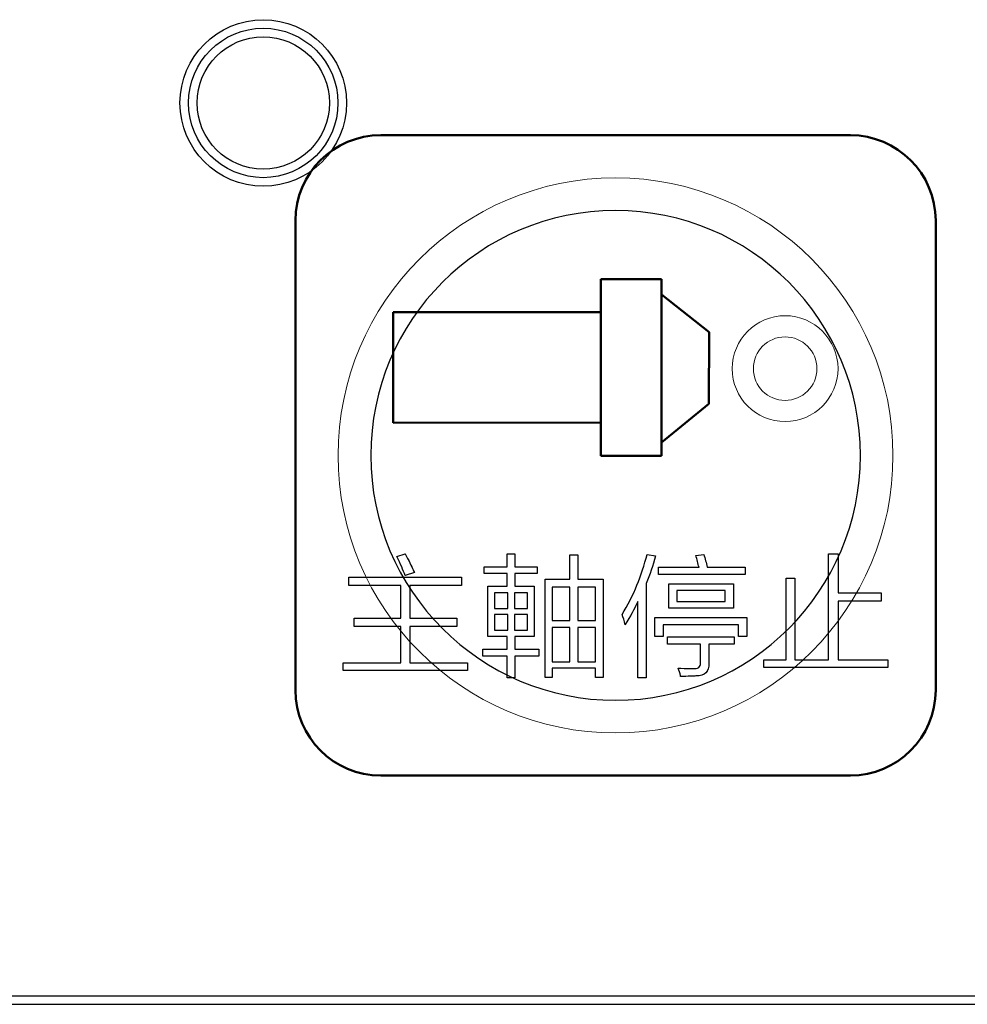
# Model space of a CAD drawing. Header units: millimetres. Extents: x 6964 to 8548, y -230 to 508.
# Tile 31 of 137: x 7374 to 7396, y -181 to -158. Entities that reach past the tile are written whole.
import ezdxf

# ---------------------------------------------------------------- set-up
doc = ezdxf.new("R2010")
doc.units = ezdxf.units.MM
doc.header["$LTSCALE"] = 3
doc.layers.add('layer 1', color=7, linetype='Continuous')

msp = doc.modelspace()

# ---------------------------------------------------------------- linework, layer by layer
at = {"linetype": 'Continuous', "lineweight": 30}
msp.add_line((7059.322, -181.442), (7420.175, -181.442), dxfattribs=at)
at = {"layer": 'layer 1'}
for points in [[(7381.176, -160.331), (7381.176, -159.254), (7380.302, -158.381), (7379.226, -158.381), (7379.226, -158.381), (7378.149, -158.381), (7377.276, -159.254), (7377.276, -160.331), (7377.276, -160.331), (7377.276, -161.408), (7378.149, -162.281), (7379.226, -162.281), (7379.226, -162.281), (7380.302, -162.281), (7381.176, -161.408), (7381.176, -160.331)], [(7380.976, -160.331), (7380.976, -159.364), (7380.192, -158.581), (7379.226, -158.581), (7379.226, -158.581), (7378.259, -158.581), (7377.476, -159.364), (7377.476, -160.331), (7377.476, -160.331), (7377.476, -161.297), (7378.259, -162.081), (7379.226, -162.081), (7379.226, -162.081), (7380.192, -162.081), (7380.976, -161.297), (7380.976, -160.331)], [(7380.776, -160.331), (7380.776, -159.475), (7380.082, -158.781), (7379.226, -158.781), (7379.226, -158.781), (7378.37, -158.781), (7377.676, -159.475), (7377.676, -160.331), (7377.676, -160.331), (7377.676, -161.187), (7378.37, -161.881), (7379.226, -161.881), (7379.226, -161.881), (7380.082, -161.881), (7380.776, -161.187), (7380.776, -160.331)]]:
    msp.add_open_spline(points, degree=3, knots=[0, 0, 0, 0, 0.2, 0.2, 0.2, 0.2, 0.4, 0.4, 0.4, 0.4, 0.6, 0.6, 0.6, 0.6, 1, 1, 1, 1], dxfattribs=at)
at = {"layer": 'layer 1', "lineweight": 50}
for points in [[(7379.98, -163.085), (7379.98, -161.985), (7380.88, -161.086), (7381.98, -161.086)], [(7381.98, -161.086), (7381.98, -161.086), (7392.981, -161.086), (7392.981, -161.086)], [(7392.981, -161.086), (7394.081, -161.086), (7394.98, -161.985), (7394.98, -163.085)], [(7379.98, -174.086), (7379.98, -174.086), (7379.98, -163.085), (7379.98, -163.085)], [(7394.98, -163.085), (7394.98, -163.085), (7394.98, -174.086), (7394.98, -174.086)], [(7387.139, -164.457), (7387.139, -164.457), (7388.559, -164.457), (7388.559, -164.457)], [(7387.139, -168.594), (7387.139, -168.594), (7387.139, -164.457), (7387.139, -164.457)], [(7388.559, -164.457), (7388.559, -164.457), (7388.559, -168.594), (7388.559, -168.594)], [(7388.559, -164.815), (7388.559, -164.815), (7389.67, -165.7), (7389.67, -165.7)], [(7387.139, -165.233), (7387.139, -165.233), (7382.269, -165.233), (7382.269, -165.233)], [(7382.269, -165.233), (7382.269, -165.233), (7382.269, -167.819), (7382.269, -167.819)], [(7389.67, -165.7), (7389.67, -165.7), (7389.668, -167.376), (7389.668, -167.376)], [(7389.668, -167.376), (7389.668, -167.376), (7388.559, -168.283), (7388.559, -168.283)], [(7382.269, -167.819), (7382.269, -167.819), (7387.139, -167.817), (7387.139, -167.817)], [(7388.559, -168.594), (7388.559, -168.594), (7387.139, -168.594), (7387.139, -168.594)], [(7381.98, -176.086), (7380.88, -176.086), (7379.98, -175.186), (7379.98, -174.086)], [(7394.98, -174.086), (7394.98, -175.186), (7394.081, -176.086), (7392.981, -176.086)], [(7392.981, -176.086), (7392.981, -176.086), (7381.98, -176.086), (7381.98, -176.086)]]:
    msp.add_open_spline(points, degree=3, dxfattribs=at)
at = {"layer": 'layer 1', "lineweight": 9}
for points, knots in [([(7393.98, -168.586), (7393.98, -164.996), (7391.07, -162.086), (7387.48, -162.086), (7387.48, -162.086), (7383.891, -162.086), (7380.98, -164.996), (7380.98, -168.586), (7380.98, -168.586), (7380.98, -172.175), (7383.891, -175.086), (7387.48, -175.086)], [0, 0, 0, 0, 0.2, 0.2, 0.2, 0.2, 0.4, 0.4, 0.4, 0.4, 0.6, 0.6, 0.6, 0.6]), ([(7393.98, -168.586), (7393.98, -164.996), (7391.07, -162.086), (7387.48, -162.086), (7387.48, -162.086), (7383.891, -162.086), (7380.981, -164.996), (7380.981, -168.586), (7380.981, -168.586), (7380.981, -172.175), (7383.891, -175.086), (7387.48, -175.086)], [0, 0, 0, 0, 0.2, 0.2, 0.2, 0.2, 0.4, 0.4, 0.4, 0.4, 0.6, 0.6, 0.6, 0.6]), ([(7393.98, -168.586), (7393.98, -164.996), (7391.07, -162.086), (7387.48, -162.086), (7387.48, -162.086), (7383.891, -162.086), (7380.981, -164.996), (7380.981, -168.586), (7380.981, -168.586), (7380.981, -172.175), (7383.891, -175.086), (7387.48, -175.086)], [0, 0, 0, 0, 0.2, 0.2, 0.2, 0.2, 0.4, 0.4, 0.4, 0.4, 0.6, 0.6, 0.6, 0.6]), ([(7391.452, -165.314), (7392.137, -165.314), (7392.692, -165.87), (7392.692, -166.554), (7392.692, -166.554), (7392.692, -167.239), (7392.137, -167.794), (7391.452, -167.794), (7391.452, -167.794), (7390.768, -167.794), (7390.213, -167.239), (7390.213, -166.554), (7390.213, -166.554), (7390.213, -165.87), (7390.768, -165.314), (7391.452, -165.314)], [0, 0, 0, 0, 0.2, 0.2, 0.2, 0.2, 0.4, 0.4, 0.4, 0.4, 0.6, 0.6, 0.6, 0.6, 1, 1, 1, 1]), ([(7391.452, -165.81), (7391.863, -165.81), (7392.196, -166.143), (7392.196, -166.554), (7392.196, -166.554), (7392.196, -166.965), (7391.863, -167.298), (7391.452, -167.298), (7391.452, -167.298), (7391.042, -167.298), (7390.709, -166.965), (7390.709, -166.554), (7390.709, -166.554), (7390.709, -166.143), (7391.042, -165.81), (7391.452, -165.81)], [0, 0, 0, 0, 0.2, 0.2, 0.2, 0.2, 0.4, 0.4, 0.4, 0.4, 0.6, 0.6, 0.6, 0.6, 1, 1, 1, 1])]:
    msp.add_open_spline(points, degree=3, knots=knots, dxfattribs=at)
at = {"layer": 'layer 1', "lineweight": 25}
for points, knots in [([(7393.216, -168.586), (7393.216, -165.418), (7390.648, -162.85), (7387.481, -162.85), (7387.481, -162.85), (7384.313, -162.85), (7381.745, -165.418), (7381.745, -168.586)], [0, 0, 0, 0, 0.2, 0.2, 0.2, 0.2, 0.4, 0.4, 0.4, 0.4]), ([(7393.216, -168.586), (7393.216, -165.418), (7390.648, -162.85), (7387.481, -162.85), (7387.481, -162.85), (7384.313, -162.85), (7381.745, -165.418), (7381.745, -168.586)], [0, 0, 0, 0, 0.2, 0.2, 0.2, 0.2, 0.4, 0.4, 0.4, 0.4]), ([(7393.216, -168.586), (7393.216, -165.418), (7390.648, -162.85), (7387.481, -162.85), (7387.481, -162.85), (7384.313, -162.85), (7381.745, -165.418), (7381.745, -168.586)], [0, 0, 0, 0, 0.2, 0.2, 0.2, 0.2, 0.4, 0.4, 0.4, 0.4]), ([(7381.745, -168.586), (7381.745, -171.753), (7384.313, -174.321), (7387.48, -174.321), (7387.48, -174.321), (7390.648, -174.321), (7393.216, -171.753), (7393.216, -168.586)], [0.4, 0.4, 0.4, 0.4, 0.6, 0.6, 0.6, 0.6, 1, 1, 1, 1]), ([(7381.745, -168.586), (7381.745, -171.753), (7384.313, -174.321), (7387.48, -174.321), (7387.48, -174.321), (7390.648, -174.321), (7393.216, -171.753), (7393.216, -168.586)], [0.4, 0.4, 0.4, 0.4, 0.6, 0.6, 0.6, 0.6, 1, 1, 1, 1]), ([(7381.745, -168.586), (7381.745, -171.753), (7384.313, -174.321), (7387.48, -174.321), (7387.48, -174.321), (7390.648, -174.321), (7393.216, -171.753), (7393.216, -168.586)], [0.4, 0.4, 0.4, 0.4, 0.6, 0.6, 0.6, 0.6, 1, 1, 1, 1])]:
    msp.add_open_spline(points, degree=3, knots=knots, dxfattribs=at)
at = {"layer": 'layer 1', "lineweight": 9}
for points in [[(7387.48, -175.086), (7391.07, -175.086), (7393.98, -172.175), (7393.98, -168.586)], [(7387.48, -175.086), (7391.07, -175.086), (7393.98, -172.175), (7393.98, -168.586)], [(7387.48, -175.086), (7391.07, -175.086), (7393.98, -172.175), (7393.98, -168.586)], [(7382.354, -170.951), (7382.354, -170.951), (7382.549, -170.891), (7382.549, -170.891)], [(7382.549, -171.401), (7382.508, -171.28), (7382.443, -171.13), (7382.354, -170.951)], [(7382.549, -170.891), (7382.565, -170.923), (7382.593, -170.976), (7382.634, -171.049)], [(7382.634, -171.049), (7382.707, -171.203), (7382.751, -171.296), (7382.767, -171.329)], [(7384.941, -171.194), (7384.941, -171.194), (7384.941, -170.89), (7384.941, -170.89)], [(7384.941, -170.89), (7384.941, -170.89), (7385.124, -170.89), (7385.124, -170.89)], [(7385.124, -170.89), (7385.124, -170.89), (7385.124, -171.194), (7385.124, -171.194)], [(7386.41, -171.487), (7386.41, -171.487), (7386.41, -170.916), (7386.41, -170.916)], [(7386.41, -170.916), (7386.41, -170.916), (7386.593, -170.916), (7386.593, -170.916)], [(7386.593, -170.916), (7386.593, -170.916), (7386.593, -171.487), (7386.593, -171.487)], [(7387.635, -172.313), (7387.903, -171.868), (7388.097, -171.398), (7388.219, -170.903)], [(7388.413, -170.939), (7388.357, -171.166), (7388.283, -171.381), (7388.195, -171.584)], [(7388.219, -170.903), (7388.219, -170.903), (7388.413, -170.939), (7388.413, -170.939)], [(7389.363, -170.927), (7389.363, -170.927), (7389.545, -170.903), (7389.545, -170.903)], [(7389.436, -171.207), (7389.412, -171.117), (7389.387, -171.024), (7389.363, -170.927)], [(7389.545, -170.903), (7389.578, -171), (7389.606, -171.101), (7389.63, -171.207)], [(7392.473, -173.37), (7392.473, -173.37), (7392.473, -170.89), (7392.473, -170.89)], [(7392.473, -170.89), (7392.473, -170.89), (7392.692, -170.89), (7392.692, -170.89)], [(7392.692, -170.89), (7392.692, -170.89), (7392.692, -171.801), (7392.692, -171.801)], [(7382.767, -171.329), (7382.767, -171.329), (7382.549, -171.401), (7382.549, -171.401)], [(7384.406, -171.352), (7384.406, -171.352), (7384.406, -171.194), (7384.406, -171.194)], [(7384.406, -171.194), (7384.406, -171.194), (7384.941, -171.194), (7384.941, -171.194)], [(7385.124, -171.194), (7385.124, -171.194), (7385.647, -171.194), (7385.647, -171.194)], [(7385.647, -171.194), (7385.647, -171.194), (7385.647, -171.352), (7385.647, -171.352)], [(7388.487, -171.377), (7388.487, -171.377), (7388.487, -171.207), (7388.487, -171.207)], [(7388.487, -171.207), (7388.487, -171.207), (7389.436, -171.207), (7389.436, -171.207)], [(7389.63, -171.207), (7389.63, -171.207), (7390.518, -171.207), (7390.518, -171.207)], [(7390.518, -171.207), (7390.518, -171.207), (7390.518, -171.377), (7390.518, -171.377)], [(7381.235, -171.632), (7381.235, -171.632), (7381.235, -171.437), (7381.235, -171.437)], [(7381.235, -171.437), (7381.235, -171.437), (7383.874, -171.437), (7383.874, -171.437)], [(7383.874, -171.437), (7383.874, -171.437), (7383.874, -171.632), (7383.874, -171.632)], [(7384.941, -171.352), (7384.941, -171.352), (7384.406, -171.352), (7384.406, -171.352)], [(7384.941, -171.646), (7384.941, -171.646), (7384.941, -171.352), (7384.941, -171.352)], [(7385.647, -171.352), (7385.647, -171.352), (7385.124, -171.352), (7385.124, -171.352)], [(7385.124, -171.352), (7385.124, -171.352), (7385.124, -171.646), (7385.124, -171.646)], [(7385.828, -173.784), (7385.828, -173.784), (7385.828, -171.487), (7385.828, -171.487)], [(7385.828, -171.487), (7385.828, -171.487), (7386.41, -171.487), (7386.41, -171.487)], [(7386.593, -171.487), (7386.593, -171.487), (7387.191, -171.487), (7387.191, -171.487)], [(7387.191, -171.487), (7387.191, -171.487), (7387.191, -173.784), (7387.191, -173.784)], [(7390.518, -171.377), (7390.518, -171.377), (7388.487, -171.377), (7388.487, -171.377)], [(7391.474, -173.37), (7391.474, -173.37), (7391.474, -171.461), (7391.474, -171.461)], [(7391.474, -171.461), (7391.474, -171.461), (7391.68, -171.461), (7391.68, -171.461)], [(7391.68, -171.461), (7391.68, -171.461), (7391.68, -173.37), (7391.68, -173.37)], [(7382.451, -171.632), (7382.451, -171.632), (7381.235, -171.632), (7381.235, -171.632)], [(7382.451, -172.399), (7382.451, -172.399), (7382.451, -171.632), (7382.451, -171.632)], [(7383.874, -171.632), (7383.874, -171.632), (7382.658, -171.632), (7382.658, -171.632)], [(7382.658, -171.632), (7382.658, -171.632), (7382.658, -172.399), (7382.658, -172.399)], [(7384.49, -172.825), (7384.49, -172.825), (7384.49, -171.646), (7384.49, -171.646)], [(7384.49, -171.646), (7384.49, -171.646), (7384.941, -171.646), (7384.941, -171.646)], [(7384.648, -171.803), (7384.648, -171.803), (7384.648, -172.168), (7384.648, -172.168)], [(7384.954, -171.803), (7384.954, -171.803), (7384.648, -171.803), (7384.648, -171.803)], [(7384.954, -172.168), (7384.954, -172.168), (7384.954, -171.803), (7384.954, -171.803)], [(7385.414, -171.803), (7385.414, -171.803), (7385.111, -171.803), (7385.111, -171.803)], [(7385.111, -171.803), (7385.111, -171.803), (7385.111, -172.168), (7385.111, -172.168)], [(7385.124, -171.646), (7385.124, -171.646), (7385.572, -171.646), (7385.572, -171.646)], [(7385.414, -172.168), (7385.414, -172.168), (7385.414, -171.803), (7385.414, -171.803)], [(7385.572, -171.646), (7385.572, -171.646), (7385.572, -172.825), (7385.572, -172.825)], [(7385.998, -171.669), (7385.998, -171.669), (7385.998, -172.449), (7385.998, -172.449)], [(7386.41, -171.669), (7386.41, -171.669), (7385.998, -171.669), (7385.998, -171.669)], [(7386.41, -172.449), (7386.41, -172.449), (7386.41, -171.669), (7386.41, -171.669)], [(7387.008, -171.669), (7387.008, -171.669), (7386.593, -171.669), (7386.593, -171.669)], [(7386.593, -171.669), (7386.593, -171.669), (7386.593, -172.449), (7386.593, -172.449)], [(7387.008, -172.449), (7387.008, -172.449), (7387.008, -171.669), (7387.008, -171.669)], [(7388.195, -171.584), (7388.195, -171.584), (7388.195, -173.797), (7388.195, -173.797)], [(7388.731, -172.167), (7388.731, -172.167), (7388.731, -171.596), (7388.731, -171.596)], [(7388.731, -171.596), (7388.731, -171.596), (7390.24, -171.596), (7390.24, -171.596)], [(7388.914, -171.753), (7388.914, -171.753), (7388.914, -172.01), (7388.914, -172.01)], [(7390.045, -171.753), (7390.045, -171.753), (7388.914, -171.753), (7388.914, -171.753)], [(7390.045, -172.01), (7390.045, -172.01), (7390.045, -171.753), (7390.045, -171.753)], [(7390.24, -171.596), (7390.24, -171.596), (7390.24, -172.167), (7390.24, -172.167)], [(7392.692, -171.801), (7392.692, -171.801), (7393.701, -171.801), (7393.701, -171.801)], [(7393.701, -171.801), (7393.701, -171.801), (7393.701, -171.996), (7393.701, -171.996)], [(7388, -172.009), (7387.951, -172.123), (7387.866, -172.281), (7387.744, -172.483)], [(7388, -173.797), (7388, -173.797), (7388, -172.009), (7388, -172.009)], [(7388.914, -172.01), (7388.914, -172.01), (7390.045, -172.01), (7390.045, -172.01)], [(7393.701, -171.996), (7393.701, -171.996), (7392.692, -171.996), (7392.692, -171.996)], [(7392.692, -171.996), (7392.692, -171.996), (7392.692, -173.37), (7392.692, -173.37)], [(7384.648, -172.168), (7384.648, -172.168), (7384.954, -172.168), (7384.954, -172.168)], [(7385.111, -172.168), (7385.111, -172.168), (7385.414, -172.168), (7385.414, -172.168)], [(7390.24, -172.167), (7390.24, -172.167), (7388.731, -172.167), (7388.731, -172.167)], [(7381.357, -172.593), (7381.357, -172.593), (7381.357, -172.399), (7381.357, -172.399)], [(7381.357, -172.399), (7381.357, -172.399), (7382.451, -172.399), (7382.451, -172.399)], [(7382.658, -172.399), (7382.658, -172.399), (7383.764, -172.399), (7383.764, -172.399)], [(7383.764, -172.399), (7383.764, -172.399), (7383.764, -172.593), (7383.764, -172.593)], [(7384.648, -172.314), (7384.648, -172.314), (7384.648, -172.678), (7384.648, -172.678)], [(7384.954, -172.314), (7384.954, -172.314), (7384.648, -172.314), (7384.648, -172.314)], [(7384.954, -172.678), (7384.954, -172.678), (7384.954, -172.314), (7384.954, -172.314)], [(7385.111, -172.314), (7385.111, -172.314), (7385.111, -172.678), (7385.111, -172.678)], [(7385.414, -172.314), (7385.414, -172.314), (7385.111, -172.314), (7385.111, -172.314)], [(7385.414, -172.678), (7385.414, -172.678), (7385.414, -172.314), (7385.414, -172.314)], [(7385.998, -172.449), (7385.998, -172.449), (7386.41, -172.449), (7386.41, -172.449)], [(7386.593, -172.449), (7386.593, -172.449), (7387.008, -172.449), (7387.008, -172.449)], [(7387.708, -172.557), (7387.684, -172.459), (7387.659, -172.378), (7387.635, -172.313)], [(7387.744, -172.483), (7387.728, -172.516), (7387.716, -172.54), (7387.708, -172.557)], [(7388.402, -172.824), (7388.402, -172.824), (7388.402, -172.386), (7388.402, -172.386)], [(7388.402, -172.386), (7388.402, -172.386), (7390.554, -172.386), (7390.554, -172.386)], [(7390.554, -172.386), (7390.554, -172.386), (7390.554, -172.824), (7390.554, -172.824)], [(7382.451, -172.593), (7382.451, -172.593), (7381.357, -172.593), (7381.357, -172.593)], [(7382.451, -173.445), (7382.451, -173.445), (7382.451, -172.593), (7382.451, -172.593)], [(7383.764, -172.593), (7383.764, -172.593), (7382.658, -172.593), (7382.658, -172.593)], [(7382.658, -172.593), (7382.658, -172.593), (7382.658, -173.445), (7382.658, -173.445)], [(7384.648, -172.678), (7384.648, -172.678), (7384.954, -172.678), (7384.954, -172.678)], [(7385.111, -172.678), (7385.111, -172.678), (7385.414, -172.678), (7385.414, -172.678)], [(7385.998, -172.619), (7385.998, -172.619), (7385.998, -173.419), (7385.998, -173.419)], [(7386.41, -172.619), (7386.41, -172.619), (7385.998, -172.619), (7385.998, -172.619)], [(7386.41, -173.419), (7386.41, -173.419), (7386.41, -172.619), (7386.41, -172.619)], [(7386.593, -172.619), (7386.593, -172.619), (7386.593, -173.419), (7386.593, -173.419)], [(7387.008, -172.619), (7387.008, -172.619), (7386.593, -172.619), (7386.593, -172.619)], [(7387.008, -173.419), (7387.008, -173.419), (7387.008, -172.619), (7387.008, -172.619)], [(7390.359, -172.557), (7390.359, -172.557), (7388.596, -172.557), (7388.596, -172.557)], [(7388.596, -172.557), (7388.596, -172.557), (7388.596, -172.824), (7388.596, -172.824)], [(7390.359, -172.824), (7390.359, -172.824), (7390.359, -172.557), (7390.359, -172.557)], [(7384.941, -172.825), (7384.941, -172.825), (7384.49, -172.825), (7384.49, -172.825)], [(7384.941, -173.127), (7384.941, -173.127), (7384.941, -172.825), (7384.941, -172.825)], [(7385.572, -172.825), (7385.572, -172.825), (7385.124, -172.825), (7385.124, -172.825)], [(7385.124, -172.825), (7385.124, -172.825), (7385.124, -173.127), (7385.124, -173.127)], [(7388.596, -172.824), (7388.596, -172.824), (7388.402, -172.824), (7388.402, -172.824)], [(7388.694, -173.008), (7388.694, -173.008), (7388.694, -172.838), (7388.694, -172.838)], [(7388.694, -172.838), (7388.694, -172.838), (7390.262, -172.838), (7390.262, -172.838)], [(7390.262, -172.838), (7390.262, -172.838), (7390.262, -173.008), (7390.262, -173.008)], [(7390.554, -172.824), (7390.554, -172.824), (7390.359, -172.824), (7390.359, -172.824)], [(7384.37, -173.285), (7384.37, -173.285), (7384.37, -173.127), (7384.37, -173.127)], [(7384.37, -173.127), (7384.37, -173.127), (7384.941, -173.127), (7384.941, -173.127)], [(7385.124, -173.127), (7385.124, -173.127), (7385.683, -173.127), (7385.683, -173.127)], [(7385.683, -173.127), (7385.683, -173.127), (7385.683, -173.285), (7385.683, -173.285)], [(7389.472, -173.008), (7389.472, -173.008), (7388.694, -173.008), (7388.694, -173.008)], [(7389.472, -173.446), (7389.472, -173.446), (7389.472, -173.008), (7389.472, -173.008)], [(7390.262, -173.008), (7390.262, -173.008), (7389.667, -173.008), (7389.667, -173.008)], [(7389.667, -173.008), (7389.667, -173.008), (7389.667, -173.446), (7389.667, -173.446)], [(7384.941, -173.285), (7384.941, -173.285), (7384.37, -173.285), (7384.37, -173.285)], [(7384.941, -173.796), (7384.941, -173.796), (7384.941, -173.285), (7384.941, -173.285)], [(7385.683, -173.285), (7385.683, -173.285), (7385.124, -173.285), (7385.124, -173.285)], [(7385.124, -173.285), (7385.124, -173.285), (7385.124, -173.796), (7385.124, -173.796)], [(7385.998, -173.419), (7385.998, -173.419), (7386.41, -173.419), (7386.41, -173.419)], [(7386.593, -173.419), (7386.593, -173.419), (7387.008, -173.419), (7387.008, -173.419)], [(7390.951, -173.553), (7390.951, -173.553), (7390.951, -173.37), (7390.951, -173.37)], [(7390.951, -173.37), (7390.951, -173.37), (7391.474, -173.37), (7391.474, -173.37)], [(7391.68, -173.37), (7391.68, -173.37), (7392.473, -173.37), (7392.473, -173.37)], [(7392.692, -173.37), (7392.692, -173.37), (7393.859, -173.37), (7393.859, -173.37)], [(7393.859, -173.37), (7393.859, -173.37), (7393.859, -173.553), (7393.859, -173.553)], [(7381.102, -173.627), (7381.102, -173.627), (7381.102, -173.445), (7381.102, -173.445)], [(7381.102, -173.445), (7381.102, -173.445), (7382.451, -173.445), (7382.451, -173.445)], [(7384.008, -173.627), (7384.008, -173.627), (7381.102, -173.627), (7381.102, -173.627)], [(7382.658, -173.445), (7382.658, -173.445), (7384.008, -173.445), (7384.008, -173.445)], [(7384.008, -173.445), (7384.008, -173.445), (7384.008, -173.627), (7384.008, -173.627)], [(7387.008, -173.566), (7387.008, -173.566), (7385.998, -173.566), (7385.998, -173.566)], [(7385.998, -173.566), (7385.998, -173.566), (7385.998, -173.784), (7385.998, -173.784)], [(7387.008, -173.784), (7387.008, -173.784), (7387.008, -173.566), (7387.008, -173.566)], [(7388.998, -173.737), (7388.99, -173.689), (7388.974, -173.632), (7388.949, -173.567)], [(7388.949, -173.567), (7389.022, -173.575), (7389.132, -173.58), (7389.278, -173.58)], [(7389.278, -173.58), (7389.415, -173.587), (7389.48, -173.543), (7389.472, -173.446)], [(7389.667, -173.446), (7389.675, -173.656), (7389.574, -173.757), (7389.363, -173.75)], [(7393.859, -173.553), (7393.859, -173.553), (7390.951, -173.553), (7390.951, -173.553)], [(7385.124, -173.796), (7385.124, -173.796), (7384.941, -173.796), (7384.941, -173.796)], [(7385.998, -173.784), (7385.998, -173.784), (7385.828, -173.784), (7385.828, -173.784)], [(7387.191, -173.784), (7387.191, -173.784), (7387.008, -173.784), (7387.008, -173.784)], [(7388.195, -173.797), (7388.195, -173.797), (7388, -173.797), (7388, -173.797)], [(7388.998, -173.762), (7388.998, -173.754), (7388.998, -173.746), (7388.998, -173.737)], [(7389.363, -173.75), (7389.306, -173.757), (7389.184, -173.762), (7388.998, -173.762)]]:
    msp.add_open_spline(points, degree=3, dxfattribs=at)
at = {"layer": 'layer 1'}
for points in [[(7382.354, -170.951), (7382.354, -170.951), (7382.549, -170.891), (7382.549, -170.891)], [(7382.549, -171.401), (7382.508, -171.28), (7382.443, -171.13), (7382.354, -170.951)], [(7382.549, -170.891), (7382.565, -170.923), (7382.593, -170.976), (7382.634, -171.049)], [(7382.634, -171.049), (7382.707, -171.203), (7382.751, -171.296), (7382.767, -171.329)], [(7384.941, -171.194), (7384.941, -171.194), (7384.941, -170.89), (7384.941, -170.89)], [(7384.941, -170.89), (7384.941, -170.89), (7385.124, -170.89), (7385.124, -170.89)], [(7385.124, -170.89), (7385.124, -170.89), (7385.124, -171.194), (7385.124, -171.194)], [(7386.41, -171.487), (7386.41, -171.487), (7386.41, -170.916), (7386.41, -170.916)], [(7386.41, -170.916), (7386.41, -170.916), (7386.593, -170.916), (7386.593, -170.916)], [(7386.593, -170.916), (7386.593, -170.916), (7386.593, -171.487), (7386.593, -171.487)], [(7387.635, -172.313), (7387.903, -171.868), (7388.097, -171.398), (7388.219, -170.903)], [(7388.413, -170.939), (7388.357, -171.166), (7388.283, -171.381), (7388.195, -171.584)], [(7388.219, -170.903), (7388.219, -170.903), (7388.413, -170.939), (7388.413, -170.939)], [(7389.363, -170.927), (7389.363, -170.927), (7389.545, -170.903), (7389.545, -170.903)], [(7389.436, -171.207), (7389.412, -171.117), (7389.387, -171.024), (7389.363, -170.927)], [(7389.545, -170.903), (7389.578, -171), (7389.606, -171.101), (7389.63, -171.207)], [(7392.473, -173.37), (7392.473, -173.37), (7392.473, -170.89), (7392.473, -170.89)], [(7392.473, -170.89), (7392.473, -170.89), (7392.692, -170.89), (7392.692, -170.89)], [(7392.692, -170.89), (7392.692, -170.89), (7392.692, -171.801), (7392.692, -171.801)], [(7382.767, -171.329), (7382.767, -171.329), (7382.549, -171.401), (7382.549, -171.401)], [(7384.406, -171.352), (7384.406, -171.352), (7384.406, -171.194), (7384.406, -171.194)], [(7384.406, -171.194), (7384.406, -171.194), (7384.941, -171.194), (7384.941, -171.194)], [(7385.124, -171.194), (7385.124, -171.194), (7385.647, -171.194), (7385.647, -171.194)], [(7385.647, -171.194), (7385.647, -171.194), (7385.647, -171.352), (7385.647, -171.352)], [(7388.487, -171.377), (7388.487, -171.377), (7388.487, -171.207), (7388.487, -171.207)], [(7388.487, -171.207), (7388.487, -171.207), (7389.436, -171.207), (7389.436, -171.207)], [(7389.63, -171.207), (7389.63, -171.207), (7390.518, -171.207), (7390.518, -171.207)], [(7390.518, -171.207), (7390.518, -171.207), (7390.518, -171.377), (7390.518, -171.377)], [(7381.235, -171.632), (7381.235, -171.632), (7381.235, -171.437), (7381.235, -171.437)], [(7381.235, -171.437), (7381.235, -171.437), (7383.874, -171.437), (7383.874, -171.437)], [(7383.874, -171.437), (7383.874, -171.437), (7383.874, -171.632), (7383.874, -171.632)], [(7384.941, -171.352), (7384.941, -171.352), (7384.406, -171.352), (7384.406, -171.352)], [(7384.941, -171.646), (7384.941, -171.646), (7384.941, -171.352), (7384.941, -171.352)], [(7385.647, -171.352), (7385.647, -171.352), (7385.124, -171.352), (7385.124, -171.352)], [(7385.124, -171.352), (7385.124, -171.352), (7385.124, -171.646), (7385.124, -171.646)], [(7385.828, -173.784), (7385.828, -173.784), (7385.828, -171.487), (7385.828, -171.487)], [(7385.828, -171.487), (7385.828, -171.487), (7386.41, -171.487), (7386.41, -171.487)], [(7386.593, -171.487), (7386.593, -171.487), (7387.191, -171.487), (7387.191, -171.487)], [(7387.191, -171.487), (7387.191, -171.487), (7387.191, -173.784), (7387.191, -173.784)], [(7390.518, -171.377), (7390.518, -171.377), (7388.487, -171.377), (7388.487, -171.377)], [(7391.474, -173.37), (7391.474, -173.37), (7391.474, -171.461), (7391.474, -171.461)], [(7391.474, -171.461), (7391.474, -171.461), (7391.68, -171.461), (7391.68, -171.461)], [(7391.68, -171.461), (7391.68, -171.461), (7391.68, -173.37), (7391.68, -173.37)], [(7382.451, -171.632), (7382.451, -171.632), (7381.235, -171.632), (7381.235, -171.632)], [(7382.451, -172.399), (7382.451, -172.399), (7382.451, -171.632), (7382.451, -171.632)], [(7383.874, -171.632), (7383.874, -171.632), (7382.658, -171.632), (7382.658, -171.632)], [(7382.658, -171.632), (7382.658, -171.632), (7382.658, -172.399), (7382.658, -172.399)], [(7384.49, -172.825), (7384.49, -172.825), (7384.49, -171.646), (7384.49, -171.646)], [(7384.49, -171.646), (7384.49, -171.646), (7384.941, -171.646), (7384.941, -171.646)], [(7384.648, -171.803), (7384.648, -171.803), (7384.648, -172.168), (7384.648, -172.168)], [(7384.954, -171.803), (7384.954, -171.803), (7384.648, -171.803), (7384.648, -171.803)], [(7384.954, -172.168), (7384.954, -172.168), (7384.954, -171.803), (7384.954, -171.803)], [(7385.414, -171.803), (7385.414, -171.803), (7385.111, -171.803), (7385.111, -171.803)], [(7385.111, -171.803), (7385.111, -171.803), (7385.111, -172.168), (7385.111, -172.168)], [(7385.124, -171.646), (7385.124, -171.646), (7385.572, -171.646), (7385.572, -171.646)], [(7385.414, -172.168), (7385.414, -172.168), (7385.414, -171.803), (7385.414, -171.803)], [(7385.572, -171.646), (7385.572, -171.646), (7385.572, -172.825), (7385.572, -172.825)], [(7385.998, -171.669), (7385.998, -171.669), (7385.998, -172.449), (7385.998, -172.449)], [(7386.41, -171.669), (7386.41, -171.669), (7385.998, -171.669), (7385.998, -171.669)], [(7386.41, -172.449), (7386.41, -172.449), (7386.41, -171.669), (7386.41, -171.669)], [(7387.008, -171.669), (7387.008, -171.669), (7386.593, -171.669), (7386.593, -171.669)], [(7386.593, -171.669), (7386.593, -171.669), (7386.593, -172.449), (7386.593, -172.449)], [(7387.008, -172.449), (7387.008, -172.449), (7387.008, -171.669), (7387.008, -171.669)], [(7388.195, -171.584), (7388.195, -171.584), (7388.195, -173.797), (7388.195, -173.797)], [(7388.731, -172.167), (7388.731, -172.167), (7388.731, -171.596), (7388.731, -171.596)], [(7388.731, -171.596), (7388.731, -171.596), (7390.24, -171.596), (7390.24, -171.596)], [(7388.914, -171.753), (7388.914, -171.753), (7388.914, -172.01), (7388.914, -172.01)], [(7390.045, -171.753), (7390.045, -171.753), (7388.914, -171.753), (7388.914, -171.753)], [(7390.045, -172.01), (7390.045, -172.01), (7390.045, -171.753), (7390.045, -171.753)], [(7390.24, -171.596), (7390.24, -171.596), (7390.24, -172.167), (7390.24, -172.167)], [(7392.692, -171.801), (7392.692, -171.801), (7393.701, -171.801), (7393.701, -171.801)], [(7393.701, -171.801), (7393.701, -171.801), (7393.701, -171.996), (7393.701, -171.996)], [(7388, -172.009), (7387.951, -172.123), (7387.866, -172.281), (7387.744, -172.483)], [(7388, -173.797), (7388, -173.797), (7388, -172.009), (7388, -172.009)], [(7388.914, -172.01), (7388.914, -172.01), (7390.045, -172.01), (7390.045, -172.01)], [(7393.701, -171.996), (7393.701, -171.996), (7392.692, -171.996), (7392.692, -171.996)], [(7392.692, -171.996), (7392.692, -171.996), (7392.692, -173.37), (7392.692, -173.37)], [(7384.648, -172.168), (7384.648, -172.168), (7384.954, -172.168), (7384.954, -172.168)], [(7385.111, -172.168), (7385.111, -172.168), (7385.414, -172.168), (7385.414, -172.168)], [(7390.24, -172.167), (7390.24, -172.167), (7388.731, -172.167), (7388.731, -172.167)], [(7381.357, -172.593), (7381.357, -172.593), (7381.357, -172.399), (7381.357, -172.399)], [(7381.357, -172.399), (7381.357, -172.399), (7382.451, -172.399), (7382.451, -172.399)], [(7382.658, -172.399), (7382.658, -172.399), (7383.764, -172.399), (7383.764, -172.399)], [(7383.764, -172.399), (7383.764, -172.399), (7383.764, -172.593), (7383.764, -172.593)], [(7384.648, -172.314), (7384.648, -172.314), (7384.648, -172.678), (7384.648, -172.678)], [(7384.954, -172.314), (7384.954, -172.314), (7384.648, -172.314), (7384.648, -172.314)], [(7384.954, -172.678), (7384.954, -172.678), (7384.954, -172.314), (7384.954, -172.314)], [(7385.111, -172.314), (7385.111, -172.314), (7385.111, -172.678), (7385.111, -172.678)], [(7385.414, -172.314), (7385.414, -172.314), (7385.111, -172.314), (7385.111, -172.314)], [(7385.414, -172.678), (7385.414, -172.678), (7385.414, -172.314), (7385.414, -172.314)], [(7385.998, -172.449), (7385.998, -172.449), (7386.41, -172.449), (7386.41, -172.449)], [(7386.593, -172.449), (7386.593, -172.449), (7387.008, -172.449), (7387.008, -172.449)], [(7387.708, -172.557), (7387.684, -172.459), (7387.659, -172.378), (7387.635, -172.313)], [(7387.744, -172.483), (7387.728, -172.516), (7387.716, -172.54), (7387.708, -172.557)], [(7388.402, -172.824), (7388.402, -172.824), (7388.402, -172.386), (7388.402, -172.386)], [(7388.402, -172.386), (7388.402, -172.386), (7390.554, -172.386), (7390.554, -172.386)], [(7390.554, -172.386), (7390.554, -172.386), (7390.554, -172.824), (7390.554, -172.824)], [(7382.451, -172.593), (7382.451, -172.593), (7381.357, -172.593), (7381.357, -172.593)], [(7382.451, -173.445), (7382.451, -173.445), (7382.451, -172.593), (7382.451, -172.593)], [(7383.764, -172.593), (7383.764, -172.593), (7382.658, -172.593), (7382.658, -172.593)], [(7382.658, -172.593), (7382.658, -172.593), (7382.658, -173.445), (7382.658, -173.445)], [(7384.648, -172.678), (7384.648, -172.678), (7384.954, -172.678), (7384.954, -172.678)], [(7385.111, -172.678), (7385.111, -172.678), (7385.414, -172.678), (7385.414, -172.678)], [(7385.998, -172.619), (7385.998, -172.619), (7385.998, -173.419), (7385.998, -173.419)], [(7386.41, -172.619), (7386.41, -172.619), (7385.998, -172.619), (7385.998, -172.619)], [(7386.41, -173.419), (7386.41, -173.419), (7386.41, -172.619), (7386.41, -172.619)], [(7386.593, -172.619), (7386.593, -172.619), (7386.593, -173.419), (7386.593, -173.419)], [(7387.008, -172.619), (7387.008, -172.619), (7386.593, -172.619), (7386.593, -172.619)], [(7387.008, -173.419), (7387.008, -173.419), (7387.008, -172.619), (7387.008, -172.619)], [(7390.359, -172.557), (7390.359, -172.557), (7388.596, -172.557), (7388.596, -172.557)], [(7388.596, -172.557), (7388.596, -172.557), (7388.596, -172.824), (7388.596, -172.824)], [(7390.359, -172.824), (7390.359, -172.824), (7390.359, -172.557), (7390.359, -172.557)], [(7384.941, -172.825), (7384.941, -172.825), (7384.49, -172.825), (7384.49, -172.825)], [(7384.941, -173.127), (7384.941, -173.127), (7384.941, -172.825), (7384.941, -172.825)], [(7385.572, -172.825), (7385.572, -172.825), (7385.124, -172.825), (7385.124, -172.825)], [(7385.124, -172.825), (7385.124, -172.825), (7385.124, -173.127), (7385.124, -173.127)], [(7388.596, -172.824), (7388.596, -172.824), (7388.402, -172.824), (7388.402, -172.824)], [(7388.694, -173.008), (7388.694, -173.008), (7388.694, -172.838), (7388.694, -172.838)], [(7388.694, -172.838), (7388.694, -172.838), (7390.262, -172.838), (7390.262, -172.838)], [(7390.262, -172.838), (7390.262, -172.838), (7390.262, -173.008), (7390.262, -173.008)], [(7390.554, -172.824), (7390.554, -172.824), (7390.359, -172.824), (7390.359, -172.824)], [(7384.37, -173.285), (7384.37, -173.285), (7384.37, -173.127), (7384.37, -173.127)], [(7384.37, -173.127), (7384.37, -173.127), (7384.941, -173.127), (7384.941, -173.127)], [(7385.124, -173.127), (7385.124, -173.127), (7385.683, -173.127), (7385.683, -173.127)], [(7385.683, -173.127), (7385.683, -173.127), (7385.683, -173.285), (7385.683, -173.285)], [(7389.472, -173.008), (7389.472, -173.008), (7388.694, -173.008), (7388.694, -173.008)], [(7389.472, -173.446), (7389.472, -173.446), (7389.472, -173.008), (7389.472, -173.008)], [(7390.262, -173.008), (7390.262, -173.008), (7389.667, -173.008), (7389.667, -173.008)], [(7389.667, -173.008), (7389.667, -173.008), (7389.667, -173.446), (7389.667, -173.446)], [(7384.941, -173.285), (7384.941, -173.285), (7384.37, -173.285), (7384.37, -173.285)], [(7384.941, -173.796), (7384.941, -173.796), (7384.941, -173.285), (7384.941, -173.285)], [(7385.683, -173.285), (7385.683, -173.285), (7385.124, -173.285), (7385.124, -173.285)], [(7385.124, -173.285), (7385.124, -173.285), (7385.124, -173.796), (7385.124, -173.796)], [(7385.998, -173.419), (7385.998, -173.419), (7386.41, -173.419), (7386.41, -173.419)], [(7386.593, -173.419), (7386.593, -173.419), (7387.008, -173.419), (7387.008, -173.419)], [(7390.951, -173.553), (7390.951, -173.553), (7390.951, -173.37), (7390.951, -173.37)], [(7390.951, -173.37), (7390.951, -173.37), (7391.474, -173.37), (7391.474, -173.37)], [(7391.68, -173.37), (7391.68, -173.37), (7392.473, -173.37), (7392.473, -173.37)], [(7392.692, -173.37), (7392.692, -173.37), (7393.859, -173.37), (7393.859, -173.37)], [(7393.859, -173.37), (7393.859, -173.37), (7393.859, -173.553), (7393.859, -173.553)], [(7381.102, -173.627), (7381.102, -173.627), (7381.102, -173.445), (7381.102, -173.445)], [(7381.102, -173.445), (7381.102, -173.445), (7382.451, -173.445), (7382.451, -173.445)], [(7384.008, -173.627), (7384.008, -173.627), (7381.102, -173.627), (7381.102, -173.627)], [(7382.658, -173.445), (7382.658, -173.445), (7384.008, -173.445), (7384.008, -173.445)], [(7384.008, -173.445), (7384.008, -173.445), (7384.008, -173.627), (7384.008, -173.627)], [(7387.008, -173.566), (7387.008, -173.566), (7385.998, -173.566), (7385.998, -173.566)], [(7385.998, -173.566), (7385.998, -173.566), (7385.998, -173.784), (7385.998, -173.784)], [(7387.008, -173.784), (7387.008, -173.784), (7387.008, -173.566), (7387.008, -173.566)], [(7388.998, -173.737), (7388.99, -173.689), (7388.974, -173.632), (7388.949, -173.567)], [(7388.949, -173.567), (7389.022, -173.575), (7389.132, -173.58), (7389.278, -173.58)], [(7389.278, -173.58), (7389.415, -173.587), (7389.48, -173.543), (7389.472, -173.446)], [(7389.667, -173.446), (7389.675, -173.656), (7389.574, -173.757), (7389.363, -173.75)], [(7393.859, -173.553), (7393.859, -173.553), (7390.951, -173.553), (7390.951, -173.553)], [(7385.124, -173.796), (7385.124, -173.796), (7384.941, -173.796), (7384.941, -173.796)], [(7385.998, -173.784), (7385.998, -173.784), (7385.828, -173.784), (7385.828, -173.784)], [(7387.191, -173.784), (7387.191, -173.784), (7387.008, -173.784), (7387.008, -173.784)], [(7388.195, -173.797), (7388.195, -173.797), (7388, -173.797), (7388, -173.797)], [(7388.998, -173.762), (7388.998, -173.754), (7388.998, -173.746), (7388.998, -173.737)], [(7389.363, -173.75), (7389.306, -173.757), (7389.184, -173.762), (7388.998, -173.762)], [(7059.322, -181.242), (7059.322, -181.242), (7420.175, -181.242), (7420.175, -181.242)]]:
    msp.add_open_spline(points, degree=3, dxfattribs=at)

doc.saveas('drawing.dxf')
